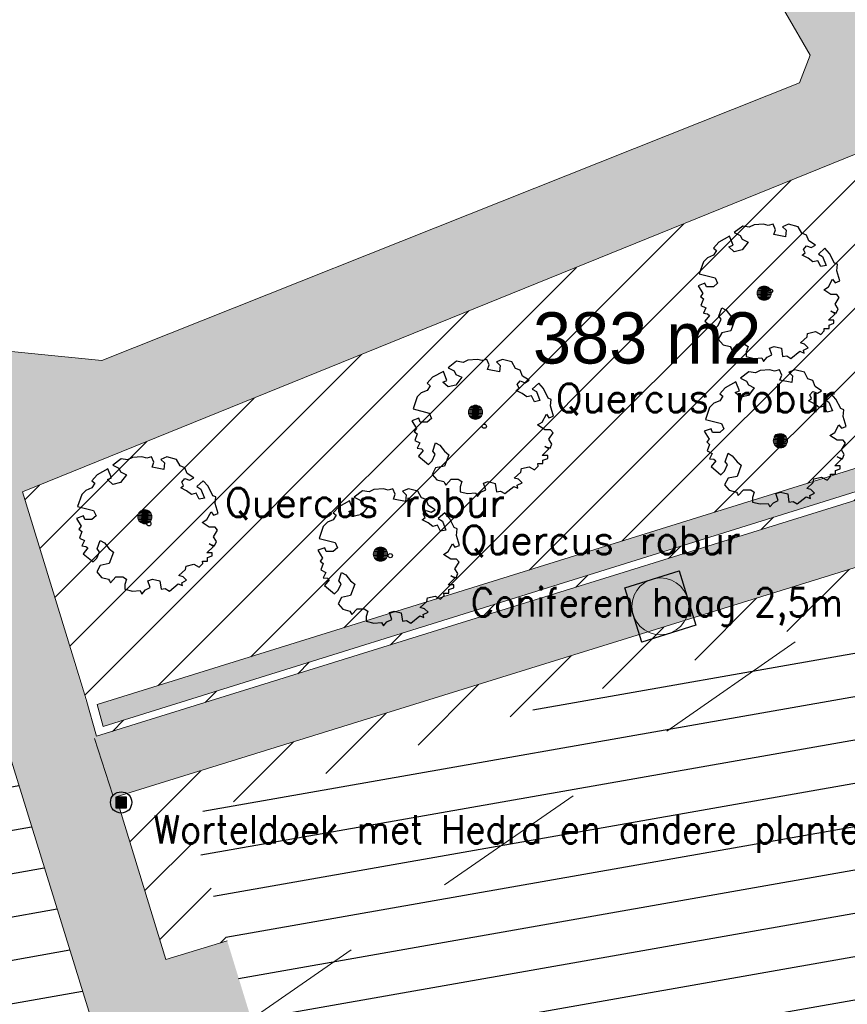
# Model space of a CAD drawing. Header units: metres. Extents: x 102852 to 107229, y 385458 to 392889.
# Tile 13 of 19: x 106797 to 106826, y 392699 to 392734. Entities that reach past the tile are written whole.
import ezdxf
from ezdxf.enums import TextEntityAlignment as Align

# ---------------------------------------------------------------- set-up
doc = ezdxf.new("R2010")
doc.units = ezdxf.units.M
doc.linetypes.add('KG-PERCEEL', pattern=[19, 5.5, -2, -2, 5.5, -2, -2])
for name, color, linetype, lineweight in [('0-BEPLANTING', 14, 'Continuous', 30), ('0-GRAS OM SPORTVELDEN', 2, 'Continuous', 30), ('0-TENNISBAAN', 160, 'Continuous', 30), ('0-VERHARDING', 5, 'Continuous', 30), ('_alg-maatvoering', 7, 'Continuous', 0), ('B-WE-GR-BOOM-S', 90, 'Continuous', 30), ('B-WE-GR-STRUIK-G', 90, 'Continuous', 13), ('B-WE-IE-MEUBILAIR_WEGMEUBILAIR-S', 7, 'Continuous', 30), ('B-WE-KG-GRENS_PERCEEL-GV', 150, 'KG-PERCEEL', 13), ('B-WE-RI-INSPECTIEPUT_ALGEMEEN-S', 7, 'Continuous', 30), ('B-WE-VH-KANTVERHARDING-G', 60, 'Continuous', 13), ('B-WE-VH-MATERIAALGRENS-G', 31, 'Continuous', 13), ('Bomen', 84, 'Continuous', 0), ('Boomsoort', 10, 'Continuous', 0), ('N-WE-IE-TERREINAFSCHEIDING_KUNSTMATIG_HEKWERK-G', 6, 'Continuous', 0), ('X-XX-AL-VERWIJZING-S', 7, 'Continuous', 30)]:
    doc.layers.add(name, color=color, linetype=linetype, lineweight=lineweight)
doc.styles.add('ISO 1 1000 T2 5 0', font='font_iso.shx', dxfattribs={"height": 2.5})
doc.styles.add('NLCS-ISO', font='NLCS-ISO.ttf')
doc.styles.add('NLCS-ISO-M200-T25', font='NLCS-ISO.ttf', dxfattribs={"height": 0.5})
doc.styles.add('Style-STANDARD', font='STANDARD.shx')
doc.styles.add('Style-txt', font='txt.shx')

# ---------------------------------------------------------------- blocks, each defined once
blk = doc.blocks.new('SIE-WEG_PAAL_VAST_6')
blk.add_hatch(color=256).paths.add_polyline_path([(-0.375, -0.374), (-0.375, 0.374), (0.373, 0.374), (0.373, -0.374)])
blk.add_circle((0, 0), 0.75)
blk.add_3dface([(0.373, 0.374), (-0.375, 0.374), (-0.375, -0.374), (0.373, -0.374)])
at = {"style": 'NLCS-ISO'}
blk.add_attdef('TYPE', (0, 0), '', height=1.75, dxfattribs=at)
blk = doc.blocks.new('B-SRI-PUT_VWA-SO')
at = {"lineweight": 0}
blk.add_circle((0, 0), 2, dxfattribs=at)
blk.add_3dface([(-2, 2), (2, 2), (2, -2), (-2, -2)])
blk.add_3dface([(2, -2), (2, 2), (-2, 2), (-2, -2)], dxfattribs=at)
blk = doc.blocks.new('SGR-BOOM_06_9')
at = {"linetype": 'Continuous', "flags": 128}
blk.add_lwpolyline([(2.698, 3.52), (2.53, 3.939), (2.197, 4.064), (1.945, 4.524), (1.273, 4.692), (0.855, 4.524), (1.108, 4.273), (1.064, 3.812), (0.228, 3.98), (0.352, 4.315), (0.184, 4.692), (-0.15, 4.609), (-0.486, 4.692), (-1.155, 4.65), (-1.491, 4.483), (-1.952, 4.565), (-2.539, 4.105), (-2.12, 3.896), (-1.994, 3.644), (-1.575, 3.435), (-1.994, 2.89), (-2.539, 2.766), (-2.915, 3.099), (-2.62, 3.217), (-2.873, 3.855), (-3.628, 3.435), (-4.004, 3.016), (-3.794, 2.848), (-4.004, 2.514), (-4.425, 2.346), (-4.717, 2.054), (-5.01, 1.214), (-3.88, 0.921), (-3.712, 0.544), (-4.004, 0.293), (-4.507, 0.293), (-4.602, 0.556), (-5.093, 0.376), (-4.758, -0.168), (-4.925, -0.377), (-4.717, -0.545), (-4.884, -1.006), (-4.532, -1.182), (-4.717, -1.551), (-4.424, -1.592), (-4.293, -1.707), (-4.619, -2.107), (-3.921, -2.682), (-3.668, -2.431), (-3.46, -1.97), (-3.627, -1.761), (-3.419, -1.174), (-3.124, -1.342), (-2.788, -1.761), (-2.496, -2.01), (-2.788, -2.808), (-3.419, -2.932), (-3.668, -3.394), (-3.333, -3.771), (-2.832, -3.897), (-2.769, -4.022), (-2.706, -4.148), (-2.328, -3.729), (-1.826, -3.729), (-1.575, -3.897), (-1.699, -4.273), (-1.699, -4.609), (-1.154, -4.736), (-0.61, -4.692), (-0.486, -4.945), (-0.233, -4.65), (0.101, -4.483), (-0.059, -4.007), (0.269, -3.896), (0.773, -4.023), (0.856, -4.609), (1.149, -4.565), (1.442, -4.736), (2.071, -4.232), (2.365, -4.356), (2.322, -4.147), (2.657, -3.98), (2.406, -3.728), (2.113, -3.644), (2.574, -3.226), (2.615, -2.975), (3.16, -2.848), (3.538, -3.058), (3.787, -2.807), (3.77, -2.633), (4.123, -2.633), (4.123, -2.387), (4.459, -2.263), (4.459, -2.054), (4.082, -2.054), (4.543, -1.591), (4.25, -1.425), (4.627, -1.55), (4.752, -1.257), (4.543, -0.921), (4.835, -0.461), (4.668, -0.252), (4.25, -0.252), (3.746, 0.085), (4.082, 0.294), (4.375, 0.838), (4.543, 0.589), (4.876, 0.713), (4.667, 1.425), (4.711, 1.886), (4.5, 1.97), (4.164, 2.64), (3.828, 3.013), (3.374, 2.604), (3.663, 2.431), (3.914, 1.802), (3.537, 1.718), (3.327, 2.136), (2.991, 2.054), (2.657, 2.305), (2.238, 2.514), (2.447, 2.682), (2.321, 2.932), (2.53, 3.184), (2.866, 3.059), (3.159, 3.227)], close=True, dxfattribs=at)
blk.add_circle((0, 0), 0.15)
at = {"style": 'NLCS-ISO-M200-T25'}
blk.add_attdef('TYPE', (0, 0), '', height=1.8, dxfattribs=at)
blk = doc.blocks.new('kadata_3')
at = {"layer": 'B-WE-KG-GRENS_PERCEEL-GV'}
blk.add_3dface([(106826.084, 392669.005), (106946.81, 392753.143), (106922.864, 392780.471), (106802.244, 392696.909)], dxfattribs=at)
blk = doc.blocks.new('MPOLYGON_93')
at = {"layer": 'Bomen', "flags": 128}
for points in [[(106822.611, 392724.335), (106822.567, 392724.312), (106822.845, 392724.312)], [(106822.657, 392724.349), (106822.611, 392724.335), (106822.802, 392724.335)], [(106822.611, 392724.335), (106822.802, 392724.335), (106822.845, 392724.312)], [(106822.706, 392724.354), (106822.657, 392724.349), (106822.755, 392724.349)], [(106822.657, 392724.349), (106822.755, 392724.349), (106822.802, 392724.335)], [(106822.461, 392724.153), (106822.456, 392724.104), (106822.956, 392724.104)], [(106822.456, 392724.104), (106822.461, 392724.055), (106822.951, 392724.055)], [(106822.456, 392724.104), (106822.956, 392724.104), (106822.951, 392724.055)], [(106822.475, 392724.2), (106822.461, 392724.153), (106822.951, 392724.153)], [(106822.461, 392724.153), (106822.951, 392724.153), (106822.956, 392724.104)], [(106822.461, 392724.055), (106822.475, 392724.008), (106822.937, 392724.008)], [(106822.461, 392724.055), (106822.951, 392724.055), (106822.937, 392724.008)], [(106822.498, 392724.243), (106822.475, 392724.2), (106822.937, 392724.2)], [(106822.475, 392724.2), (106822.937, 392724.2), (106822.951, 392724.153)], [(106822.475, 392724.008), (106822.498, 392723.965), (106822.914, 392723.965)], [(106822.475, 392724.008), (106822.937, 392724.008), (106822.914, 392723.965)], [(106822.529, 392724.281), (106822.498, 392724.243), (106822.914, 392724.243)], [(106822.498, 392724.243), (106822.914, 392724.243), (106822.937, 392724.2)], [(106822.567, 392724.312), (106822.529, 392724.281), (106822.883, 392724.281)], [(106822.529, 392724.281), (106822.883, 392724.281), (106822.914, 392724.243)], [(106822.567, 392724.312), (106822.845, 392724.312), (106822.883, 392724.281)], [(106822.498, 392723.965), (106822.529, 392723.927), (106822.883, 392723.927)], [(106822.498, 392723.965), (106822.914, 392723.965), (106822.883, 392723.927)], [(106822.529, 392723.927), (106822.567, 392723.896), (106822.845, 392723.896)], [(106822.529, 392723.927), (106822.883, 392723.927), (106822.845, 392723.896)], [(106822.567, 392723.896), (106822.611, 392723.873), (106822.802, 392723.873)], [(106822.567, 392723.896), (106822.845, 392723.896), (106822.802, 392723.873)], [(106822.611, 392723.873), (106822.657, 392723.859), (106822.755, 392723.859)], [(106822.611, 392723.873), (106822.802, 392723.873), (106822.755, 392723.859)], [(106822.657, 392723.859), (106822.755, 392723.859), (106822.706, 392723.854)]]:
    blk.add_lwpolyline(points, close=True, dxfattribs=at)
at = {"layer": 'Bomen', "color": 74, "true_color": 0x55aa00, "flags": 128}
for points in [[(106822.567, 392724.312), (106822.611, 392724.335)], [(106822.611, 392724.335), (106822.657, 392724.349)], [(106822.657, 392724.349), (106822.706, 392724.354)], [(106822.706, 392724.354), (106822.755, 392724.349)], [(106822.755, 392724.349), (106822.802, 392724.335)], [(106822.802, 392724.335), (106822.845, 392724.312)], [(106822.456, 392724.104), (106822.461, 392724.153)], [(106822.461, 392724.055), (106822.456, 392724.104)], [(106822.461, 392724.153), (106822.475, 392724.2)], [(106822.475, 392724.008), (106822.461, 392724.055)], [(106822.475, 392724.2), (106822.498, 392724.243)], [(106822.498, 392723.965), (106822.475, 392724.008)], [(106822.498, 392724.243), (106822.529, 392724.281)], [(106822.529, 392724.281), (106822.567, 392724.312)], [(106822.845, 392724.312), (106822.883, 392724.281)], [(106822.883, 392724.281), (106822.914, 392724.243)], [(106822.914, 392724.243), (106822.937, 392724.2)], [(106822.937, 392724.008), (106822.914, 392723.965)], [(106822.937, 392724.2), (106822.951, 392724.153)], [(106822.951, 392724.055), (106822.937, 392724.008)], [(106822.951, 392724.153), (106822.956, 392724.104)], [(106822.956, 392724.104), (106822.951, 392724.055)], [(106822.529, 392723.927), (106822.498, 392723.965)], [(106822.567, 392723.896), (106822.529, 392723.927)], [(106822.611, 392723.873), (106822.567, 392723.896)], [(106822.657, 392723.859), (106822.611, 392723.873)], [(106822.706, 392723.854), (106822.657, 392723.859)], [(106822.755, 392723.859), (106822.706, 392723.854)], [(106822.802, 392723.873), (106822.755, 392723.859)], [(106822.845, 392723.896), (106822.802, 392723.873)], [(106822.883, 392723.927), (106822.845, 392723.896)], [(106822.914, 392723.965), (106822.883, 392723.927)]]:
    blk.add_lwpolyline(points, dxfattribs=at)
at = {"layer": 'Bomen'}
for points in [[(106822.611, 392724.335), (106822.567, 392724.312), (106822.845, 392724.312)], [(106822.657, 392724.349), (106822.611, 392724.335), (106822.802, 392724.335)], [(106822.611, 392724.335), (106822.802, 392724.335), (106822.845, 392724.312)], [(106822.706, 392724.354), (106822.657, 392724.349), (106822.755, 392724.349)], [(106822.657, 392724.349), (106822.755, 392724.349), (106822.802, 392724.335)], [(106822.461, 392724.153), (106822.456, 392724.104), (106822.956, 392724.104)], [(106822.475, 392724.2), (106822.461, 392724.153), (106822.951, 392724.153)], [(106822.461, 392724.153), (106822.951, 392724.153), (106822.956, 392724.104)], [(106822.498, 392724.243), (106822.475, 392724.2), (106822.937, 392724.2)], [(106822.475, 392724.2), (106822.937, 392724.2), (106822.951, 392724.153)], [(106822.529, 392724.281), (106822.498, 392724.243), (106822.914, 392724.243)], [(106822.498, 392724.243), (106822.914, 392724.243), (106822.937, 392724.2)], [(106822.567, 392724.312), (106822.529, 392724.281), (106822.883, 392724.281)], [(106822.529, 392724.281), (106822.883, 392724.281), (106822.914, 392724.243)], [(106822.567, 392724.312), (106822.845, 392724.312), (106822.883, 392724.281)]]:
    blk.add_solid(points, dxfattribs=at)
at = {"layer": 'Bomen', "extrusion": (0, 0, -1)}
for points in [[(-106822.456, 392724.104), (-106822.461, 392724.055), (-106822.951, 392724.055)], [(-106822.456, 392724.104), (-106822.956, 392724.104), (-106822.951, 392724.055)], [(-106822.461, 392724.055), (-106822.475, 392724.008), (-106822.937, 392724.008)], [(-106822.461, 392724.055), (-106822.951, 392724.055), (-106822.937, 392724.008)], [(-106822.475, 392724.008), (-106822.498, 392723.965), (-106822.914, 392723.965)], [(-106822.475, 392724.008), (-106822.937, 392724.008), (-106822.914, 392723.965)], [(-106822.498, 392723.965), (-106822.529, 392723.927), (-106822.883, 392723.927)], [(-106822.498, 392723.965), (-106822.914, 392723.965), (-106822.883, 392723.927)], [(-106822.529, 392723.927), (-106822.567, 392723.896), (-106822.845, 392723.896)], [(-106822.529, 392723.927), (-106822.883, 392723.927), (-106822.845, 392723.896)], [(-106822.567, 392723.896), (-106822.611, 392723.873), (-106822.802, 392723.873)], [(-106822.567, 392723.896), (-106822.845, 392723.896), (-106822.802, 392723.873)], [(-106822.611, 392723.873), (-106822.657, 392723.859), (-106822.755, 392723.859)], [(-106822.611, 392723.873), (-106822.802, 392723.873), (-106822.755, 392723.859)], [(-106822.657, 392723.859), (-106822.755, 392723.859), (-106822.706, 392723.854)]]:
    blk.add_solid(points, dxfattribs=at)
blk = doc.blocks.new('MPOLYGON_190')
at = {"layer": 'Bomen', "flags": 128}
for points in [[(106823.182, 392719.145), (106823.139, 392719.122), (106823.416, 392719.122)], [(106823.229, 392719.159), (106823.182, 392719.145), (106823.373, 392719.145)], [(106823.182, 392719.145), (106823.373, 392719.145), (106823.416, 392719.122)], [(106823.278, 392719.164), (106823.229, 392719.159), (106823.326, 392719.159)], [(106823.229, 392719.159), (106823.326, 392719.159), (106823.373, 392719.145)], [(106823.032, 392718.963), (106823.028, 392718.914), (106823.528, 392718.914)], [(106823.028, 392718.914), (106823.032, 392718.865), (106823.523, 392718.865)], [(106823.028, 392718.914), (106823.528, 392718.914), (106823.523, 392718.865)], [(106823.047, 392719.01), (106823.032, 392718.963), (106823.523, 392718.963)], [(106823.032, 392718.963), (106823.523, 392718.963), (106823.528, 392718.914)], [(106823.032, 392718.865), (106823.047, 392718.818), (106823.509, 392718.818)], [(106823.032, 392718.865), (106823.523, 392718.865), (106823.509, 392718.818)], [(106823.07, 392719.053), (106823.047, 392719.01), (106823.509, 392719.01)], [(106823.047, 392719.01), (106823.509, 392719.01), (106823.523, 392718.963)], [(106823.047, 392718.818), (106823.07, 392718.775), (106823.485, 392718.775)], [(106823.047, 392718.818), (106823.509, 392718.818), (106823.485, 392718.775)], [(106823.101, 392719.091), (106823.07, 392719.053), (106823.485, 392719.053)], [(106823.07, 392719.053), (106823.485, 392719.053), (106823.509, 392719.01)], [(106823.139, 392719.122), (106823.101, 392719.091), (106823.454, 392719.091)], [(106823.101, 392719.091), (106823.454, 392719.091), (106823.485, 392719.053)], [(106823.139, 392719.122), (106823.416, 392719.122), (106823.454, 392719.091)], [(106823.07, 392718.775), (106823.101, 392718.737), (106823.454, 392718.737)], [(106823.07, 392718.775), (106823.485, 392718.775), (106823.454, 392718.737)], [(106823.101, 392718.737), (106823.139, 392718.706), (106823.416, 392718.706)], [(106823.101, 392718.737), (106823.454, 392718.737), (106823.416, 392718.706)], [(106823.139, 392718.706), (106823.182, 392718.683), (106823.373, 392718.683)], [(106823.139, 392718.706), (106823.416, 392718.706), (106823.373, 392718.683)], [(106823.182, 392718.683), (106823.229, 392718.669), (106823.326, 392718.669)], [(106823.182, 392718.683), (106823.373, 392718.683), (106823.326, 392718.669)], [(106823.229, 392718.669), (106823.326, 392718.669), (106823.278, 392718.664)]]:
    blk.add_lwpolyline(points, close=True, dxfattribs=at)
at = {"layer": 'Bomen', "color": 74, "true_color": 0x55aa00, "flags": 128}
for points in [[(106823.139, 392719.122), (106823.182, 392719.145)], [(106823.182, 392719.145), (106823.229, 392719.159)], [(106823.229, 392719.159), (106823.278, 392719.164)], [(106823.278, 392719.164), (106823.326, 392719.159)], [(106823.326, 392719.159), (106823.373, 392719.145)], [(106823.373, 392719.145), (106823.416, 392719.122)], [(106823.028, 392718.914), (106823.032, 392718.963)], [(106823.032, 392718.865), (106823.028, 392718.914)], [(106823.032, 392718.963), (106823.047, 392719.01)], [(106823.047, 392718.818), (106823.032, 392718.865)], [(106823.047, 392719.01), (106823.07, 392719.053)], [(106823.07, 392718.775), (106823.047, 392718.818)], [(106823.07, 392719.053), (106823.101, 392719.091)], [(106823.101, 392719.091), (106823.139, 392719.122)], [(106823.416, 392719.122), (106823.454, 392719.091)], [(106823.454, 392719.091), (106823.485, 392719.053)], [(106823.485, 392719.053), (106823.509, 392719.01)], [(106823.509, 392718.818), (106823.485, 392718.775)], [(106823.509, 392719.01), (106823.523, 392718.963)], [(106823.523, 392718.865), (106823.509, 392718.818)], [(106823.523, 392718.963), (106823.528, 392718.914)], [(106823.528, 392718.914), (106823.523, 392718.865)], [(106823.101, 392718.737), (106823.07, 392718.775)], [(106823.139, 392718.706), (106823.101, 392718.737)], [(106823.182, 392718.683), (106823.139, 392718.706)], [(106823.229, 392718.669), (106823.182, 392718.683)], [(106823.278, 392718.664), (106823.229, 392718.669)], [(106823.326, 392718.669), (106823.278, 392718.664)], [(106823.373, 392718.683), (106823.326, 392718.669)], [(106823.416, 392718.706), (106823.373, 392718.683)], [(106823.454, 392718.737), (106823.416, 392718.706)], [(106823.485, 392718.775), (106823.454, 392718.737)]]:
    blk.add_lwpolyline(points, dxfattribs=at)
at = {"layer": 'Bomen'}
for points in [[(106823.182, 392719.145), (106823.139, 392719.122), (106823.416, 392719.122)], [(106823.229, 392719.159), (106823.182, 392719.145), (106823.373, 392719.145)], [(106823.182, 392719.145), (106823.373, 392719.145), (106823.416, 392719.122)], [(106823.278, 392719.164), (106823.229, 392719.159), (106823.326, 392719.159)], [(106823.229, 392719.159), (106823.326, 392719.159), (106823.373, 392719.145)], [(106823.032, 392718.963), (106823.028, 392718.914), (106823.528, 392718.914)], [(106823.047, 392719.01), (106823.032, 392718.963), (106823.523, 392718.963)], [(106823.032, 392718.963), (106823.523, 392718.963), (106823.528, 392718.914)], [(106823.07, 392719.053), (106823.047, 392719.01), (106823.509, 392719.01)], [(106823.047, 392719.01), (106823.509, 392719.01), (106823.523, 392718.963)], [(106823.101, 392719.091), (106823.07, 392719.053), (106823.485, 392719.053)], [(106823.07, 392719.053), (106823.485, 392719.053), (106823.509, 392719.01)], [(106823.139, 392719.122), (106823.101, 392719.091), (106823.454, 392719.091)], [(106823.101, 392719.091), (106823.454, 392719.091), (106823.485, 392719.053)], [(106823.139, 392719.122), (106823.416, 392719.122), (106823.454, 392719.091)]]:
    blk.add_solid(points, dxfattribs=at)
at = {"layer": 'Bomen', "extrusion": (0, 0, -1)}
for points in [[(-106823.028, 392718.914), (-106823.032, 392718.865), (-106823.523, 392718.865)], [(-106823.028, 392718.914), (-106823.528, 392718.914), (-106823.523, 392718.865)], [(-106823.032, 392718.865), (-106823.047, 392718.818), (-106823.509, 392718.818)], [(-106823.032, 392718.865), (-106823.523, 392718.865), (-106823.509, 392718.818)], [(-106823.047, 392718.818), (-106823.07, 392718.775), (-106823.485, 392718.775)], [(-106823.047, 392718.818), (-106823.509, 392718.818), (-106823.485, 392718.775)], [(-106823.07, 392718.775), (-106823.101, 392718.737), (-106823.454, 392718.737)], [(-106823.07, 392718.775), (-106823.485, 392718.775), (-106823.454, 392718.737)], [(-106823.101, 392718.737), (-106823.139, 392718.706), (-106823.416, 392718.706)], [(-106823.101, 392718.737), (-106823.454, 392718.737), (-106823.416, 392718.706)], [(-106823.139, 392718.706), (-106823.182, 392718.683), (-106823.373, 392718.683)], [(-106823.139, 392718.706), (-106823.416, 392718.706), (-106823.373, 392718.683)], [(-106823.182, 392718.683), (-106823.229, 392718.669), (-106823.326, 392718.669)], [(-106823.182, 392718.683), (-106823.373, 392718.683), (-106823.326, 392718.669)], [(-106823.229, 392718.669), (-106823.326, 392718.669), (-106823.278, 392718.664)]]:
    blk.add_solid(points, dxfattribs=at)
blk = doc.blocks.new('MPOLYGON_191')
at = {"layer": 'Bomen', "flags": 128}
for points in [[(106812.315, 392719.968), (106812.311, 392719.919), (106812.811, 392719.919)], [(106812.311, 392719.919), (106812.315, 392719.87), (106812.806, 392719.87)], [(106812.311, 392719.919), (106812.811, 392719.919), (106812.806, 392719.87)], [(106812.33, 392720.014), (106812.315, 392719.968), (106812.806, 392719.968)], [(106812.315, 392719.968), (106812.806, 392719.968), (106812.811, 392719.919)], [(106812.315, 392719.87), (106812.33, 392719.823), (106812.792, 392719.823)], [(106812.315, 392719.87), (106812.806, 392719.87), (106812.792, 392719.823)], [(106812.353, 392720.058), (106812.33, 392720.014), (106812.792, 392720.014)], [(106812.33, 392720.014), (106812.792, 392720.014), (106812.806, 392719.968)], [(106812.384, 392720.096), (106812.353, 392720.058), (106812.768, 392720.058)], [(106812.353, 392720.058), (106812.768, 392720.058), (106812.792, 392720.014)], [(106812.422, 392720.127), (106812.384, 392720.096), (106812.737, 392720.096)], [(106812.384, 392720.096), (106812.737, 392720.096), (106812.768, 392720.058)], [(106812.465, 392720.15), (106812.422, 392720.127), (106812.7, 392720.127)], [(106812.422, 392720.127), (106812.7, 392720.127), (106812.737, 392720.096)], [(106812.512, 392720.164), (106812.465, 392720.15), (106812.656, 392720.15)], [(106812.465, 392720.15), (106812.656, 392720.15), (106812.7, 392720.127)], [(106812.561, 392720.169), (106812.512, 392720.164), (106812.609, 392720.164)], [(106812.512, 392720.164), (106812.609, 392720.164), (106812.656, 392720.15)], [(106812.33, 392719.823), (106812.353, 392719.78), (106812.768, 392719.78)], [(106812.33, 392719.823), (106812.792, 392719.823), (106812.768, 392719.78)], [(106812.353, 392719.78), (106812.384, 392719.742), (106812.737, 392719.742)], [(106812.353, 392719.78), (106812.768, 392719.78), (106812.737, 392719.742)], [(106812.384, 392719.742), (106812.422, 392719.711), (106812.7, 392719.711)], [(106812.384, 392719.742), (106812.737, 392719.742), (106812.7, 392719.711)], [(106812.422, 392719.711), (106812.465, 392719.688), (106812.656, 392719.688)], [(106812.422, 392719.711), (106812.7, 392719.711), (106812.656, 392719.688)], [(106812.465, 392719.688), (106812.512, 392719.674), (106812.609, 392719.674)], [(106812.465, 392719.688), (106812.656, 392719.688), (106812.609, 392719.674)], [(106812.512, 392719.674), (106812.609, 392719.674), (106812.561, 392719.669)]]:
    blk.add_lwpolyline(points, close=True, dxfattribs=at)
at = {"layer": 'Bomen', "color": 74, "true_color": 0x55aa00, "flags": 128}
for points in [[(106812.311, 392719.919), (106812.315, 392719.968)], [(106812.315, 392719.87), (106812.311, 392719.919)], [(106812.315, 392719.968), (106812.33, 392720.014)], [(106812.33, 392719.823), (106812.315, 392719.87)], [(106812.33, 392720.014), (106812.353, 392720.058)], [(106812.353, 392720.058), (106812.384, 392720.096)], [(106812.384, 392720.096), (106812.422, 392720.127)], [(106812.422, 392720.127), (106812.465, 392720.15)], [(106812.465, 392720.15), (106812.512, 392720.164)], [(106812.512, 392720.164), (106812.561, 392720.169)], [(106812.561, 392720.169), (106812.609, 392720.164)], [(106812.609, 392720.164), (106812.656, 392720.15)], [(106812.656, 392720.15), (106812.7, 392720.127)], [(106812.7, 392720.127), (106812.737, 392720.096)], [(106812.737, 392720.096), (106812.768, 392720.058)], [(106812.768, 392720.058), (106812.792, 392720.014)], [(106812.792, 392720.014), (106812.806, 392719.968)], [(106812.806, 392719.87), (106812.792, 392719.823)], [(106812.806, 392719.968), (106812.811, 392719.919)], [(106812.811, 392719.919), (106812.806, 392719.87)], [(106812.353, 392719.78), (106812.33, 392719.823)], [(106812.384, 392719.742), (106812.353, 392719.78)], [(106812.422, 392719.711), (106812.384, 392719.742)], [(106812.465, 392719.688), (106812.422, 392719.711)], [(106812.512, 392719.674), (106812.465, 392719.688)], [(106812.561, 392719.669), (106812.512, 392719.674)], [(106812.609, 392719.674), (106812.561, 392719.669)], [(106812.656, 392719.688), (106812.609, 392719.674)], [(106812.7, 392719.711), (106812.656, 392719.688)], [(106812.737, 392719.742), (106812.7, 392719.711)], [(106812.768, 392719.78), (106812.737, 392719.742)], [(106812.792, 392719.823), (106812.768, 392719.78)]]:
    blk.add_lwpolyline(points, dxfattribs=at)
at = {"layer": 'Bomen'}
for points in [[(106812.315, 392719.968), (106812.311, 392719.919), (106812.811, 392719.919)], [(106812.33, 392720.014), (106812.315, 392719.968), (106812.806, 392719.968)], [(106812.315, 392719.968), (106812.806, 392719.968), (106812.811, 392719.919)], [(106812.353, 392720.058), (106812.33, 392720.014), (106812.792, 392720.014)], [(106812.33, 392720.014), (106812.792, 392720.014), (106812.806, 392719.968)], [(106812.384, 392720.096), (106812.353, 392720.058), (106812.768, 392720.058)], [(106812.353, 392720.058), (106812.768, 392720.058), (106812.792, 392720.014)], [(106812.422, 392720.127), (106812.384, 392720.096), (106812.737, 392720.096)], [(106812.384, 392720.096), (106812.737, 392720.096), (106812.768, 392720.058)], [(106812.465, 392720.15), (106812.422, 392720.127), (106812.7, 392720.127)], [(106812.422, 392720.127), (106812.7, 392720.127), (106812.737, 392720.096)], [(106812.512, 392720.164), (106812.465, 392720.15), (106812.656, 392720.15)], [(106812.465, 392720.15), (106812.656, 392720.15), (106812.7, 392720.127)], [(106812.561, 392720.169), (106812.512, 392720.164), (106812.609, 392720.164)], [(106812.512, 392720.164), (106812.609, 392720.164), (106812.656, 392720.15)]]:
    blk.add_solid(points, dxfattribs=at)
at = {"layer": 'Bomen', "extrusion": (0, 0, -1)}
for points in [[(-106812.311, 392719.919), (-106812.315, 392719.87), (-106812.806, 392719.87)], [(-106812.311, 392719.919), (-106812.811, 392719.919), (-106812.806, 392719.87)], [(-106812.315, 392719.87), (-106812.33, 392719.823), (-106812.792, 392719.823)], [(-106812.315, 392719.87), (-106812.806, 392719.87), (-106812.792, 392719.823)], [(-106812.33, 392719.823), (-106812.353, 392719.78), (-106812.768, 392719.78)], [(-106812.33, 392719.823), (-106812.792, 392719.823), (-106812.768, 392719.78)], [(-106812.353, 392719.78), (-106812.384, 392719.742), (-106812.737, 392719.742)], [(-106812.353, 392719.78), (-106812.768, 392719.78), (-106812.737, 392719.742)], [(-106812.384, 392719.742), (-106812.422, 392719.711), (-106812.7, 392719.711)], [(-106812.384, 392719.742), (-106812.737, 392719.742), (-106812.7, 392719.711)], [(-106812.422, 392719.711), (-106812.465, 392719.688), (-106812.656, 392719.688)], [(-106812.422, 392719.711), (-106812.7, 392719.711), (-106812.656, 392719.688)], [(-106812.465, 392719.688), (-106812.512, 392719.674), (-106812.609, 392719.674)], [(-106812.465, 392719.688), (-106812.656, 392719.688), (-106812.609, 392719.674)], [(-106812.512, 392719.674), (-106812.609, 392719.674), (-106812.561, 392719.669)]]:
    blk.add_solid(points, dxfattribs=at)
blk = doc.blocks.new('MPOLYGON_192')
at = {"layer": 'Bomen', "flags": 128}
for points in [[(106800.725, 392716.385), (106800.702, 392716.342), (106801.164, 392716.342)], [(106800.756, 392716.423), (106800.725, 392716.385), (106801.141, 392716.385)], [(106800.725, 392716.385), (106801.141, 392716.385), (106801.164, 392716.342)], [(106800.794, 392716.454), (106800.756, 392716.423), (106801.11, 392716.423)], [(106800.756, 392716.423), (106801.11, 392716.423), (106801.141, 392716.385)], [(106800.837, 392716.477), (106800.794, 392716.454), (106801.072, 392716.454)], [(106800.794, 392716.454), (106801.072, 392716.454), (106801.11, 392716.423)], [(106800.884, 392716.491), (106800.837, 392716.477), (106801.029, 392716.477)], [(106800.837, 392716.477), (106801.029, 392716.477), (106801.072, 392716.454)], [(106800.933, 392716.496), (106800.884, 392716.491), (106800.982, 392716.491)], [(106800.884, 392716.491), (106800.982, 392716.491), (106801.029, 392716.477)], [(106800.688, 392716.295), (106800.683, 392716.246), (106801.183, 392716.246)], [(106800.683, 392716.246), (106800.688, 392716.197), (106801.178, 392716.197)], [(106800.683, 392716.246), (106801.183, 392716.246), (106801.178, 392716.197)], [(106800.702, 392716.342), (106800.688, 392716.295), (106801.178, 392716.295)], [(106800.688, 392716.295), (106801.178, 392716.295), (106801.183, 392716.246)], [(106800.688, 392716.197), (106800.702, 392716.151), (106801.164, 392716.151)], [(106800.688, 392716.197), (106801.178, 392716.197), (106801.164, 392716.151)], [(106800.702, 392716.342), (106801.164, 392716.342), (106801.178, 392716.295)], [(106800.702, 392716.151), (106800.725, 392716.107), (106801.141, 392716.107)], [(106800.702, 392716.151), (106801.164, 392716.151), (106801.141, 392716.107)], [(106800.725, 392716.107), (106800.756, 392716.069), (106801.11, 392716.069)], [(106800.725, 392716.107), (106801.141, 392716.107), (106801.11, 392716.069)], [(106800.756, 392716.069), (106800.794, 392716.038), (106801.072, 392716.038)], [(106800.756, 392716.069), (106801.11, 392716.069), (106801.072, 392716.038)], [(106800.794, 392716.038), (106800.837, 392716.015), (106801.029, 392716.015)], [(106800.794, 392716.038), (106801.072, 392716.038), (106801.029, 392716.015)], [(106800.837, 392716.015), (106800.884, 392716.001), (106800.982, 392716.001)], [(106800.837, 392716.015), (106801.029, 392716.015), (106800.982, 392716.001)], [(106800.884, 392716.001), (106800.982, 392716.001), (106800.933, 392715.996)]]:
    blk.add_lwpolyline(points, close=True, dxfattribs=at)
at = {"layer": 'Bomen', "color": 74, "true_color": 0x55aa00, "flags": 128}
for points in [[(106800.702, 392716.342), (106800.725, 392716.385)], [(106800.725, 392716.385), (106800.756, 392716.423)], [(106800.756, 392716.423), (106800.794, 392716.454)], [(106800.794, 392716.454), (106800.837, 392716.477)], [(106800.837, 392716.477), (106800.884, 392716.491)], [(106800.884, 392716.491), (106800.933, 392716.496)], [(106800.933, 392716.496), (106800.982, 392716.491)], [(106800.982, 392716.491), (106801.029, 392716.477)], [(106801.029, 392716.477), (106801.072, 392716.454)], [(106801.072, 392716.454), (106801.11, 392716.423)], [(106801.11, 392716.423), (106801.141, 392716.385)], [(106801.141, 392716.385), (106801.164, 392716.342)], [(106800.683, 392716.246), (106800.688, 392716.295)], [(106800.688, 392716.197), (106800.683, 392716.246)], [(106800.688, 392716.295), (106800.702, 392716.342)], [(106800.702, 392716.151), (106800.688, 392716.197)], [(106800.725, 392716.107), (106800.702, 392716.151)], [(106800.756, 392716.069), (106800.725, 392716.107)], [(106800.794, 392716.038), (106800.756, 392716.069)], [(106800.837, 392716.015), (106800.794, 392716.038)], [(106801.072, 392716.038), (106801.029, 392716.015)], [(106801.11, 392716.069), (106801.072, 392716.038)], [(106801.141, 392716.107), (106801.11, 392716.069)], [(106801.164, 392716.151), (106801.141, 392716.107)], [(106801.164, 392716.342), (106801.178, 392716.295)], [(106801.178, 392716.197), (106801.164, 392716.151)], [(106801.178, 392716.295), (106801.183, 392716.246)], [(106801.183, 392716.246), (106801.178, 392716.197)], [(106800.884, 392716.001), (106800.837, 392716.015)], [(106800.933, 392715.996), (106800.884, 392716.001)], [(106800.982, 392716.001), (106800.933, 392715.996)], [(106801.029, 392716.015), (106800.982, 392716.001)]]:
    blk.add_lwpolyline(points, dxfattribs=at)
at = {"layer": 'Bomen'}
for points in [[(106800.725, 392716.385), (106800.702, 392716.342), (106801.164, 392716.342)], [(106800.756, 392716.423), (106800.725, 392716.385), (106801.141, 392716.385)], [(106800.725, 392716.385), (106801.141, 392716.385), (106801.164, 392716.342)], [(106800.794, 392716.454), (106800.756, 392716.423), (106801.11, 392716.423)], [(106800.756, 392716.423), (106801.11, 392716.423), (106801.141, 392716.385)], [(106800.837, 392716.477), (106800.794, 392716.454), (106801.072, 392716.454)], [(106800.794, 392716.454), (106801.072, 392716.454), (106801.11, 392716.423)], [(106800.884, 392716.491), (106800.837, 392716.477), (106801.029, 392716.477)], [(106800.837, 392716.477), (106801.029, 392716.477), (106801.072, 392716.454)], [(106800.933, 392716.496), (106800.884, 392716.491), (106800.982, 392716.491)], [(106800.884, 392716.491), (106800.982, 392716.491), (106801.029, 392716.477)], [(106800.688, 392716.295), (106800.683, 392716.246), (106801.183, 392716.246)], [(106800.702, 392716.342), (106800.688, 392716.295), (106801.178, 392716.295)], [(106800.688, 392716.295), (106801.178, 392716.295), (106801.183, 392716.246)], [(106800.702, 392716.342), (106801.164, 392716.342), (106801.178, 392716.295)]]:
    blk.add_solid(points, dxfattribs=at)
at = {"layer": 'Bomen', "extrusion": (0, 0, -1)}
for points in [[(-106800.683, 392716.246), (-106800.688, 392716.197), (-106801.178, 392716.197)], [(-106800.683, 392716.246), (-106801.183, 392716.246), (-106801.178, 392716.197)], [(-106800.688, 392716.197), (-106800.702, 392716.151), (-106801.164, 392716.151)], [(-106800.688, 392716.197), (-106801.178, 392716.197), (-106801.164, 392716.151)], [(-106800.702, 392716.151), (-106800.725, 392716.107), (-106801.141, 392716.107)], [(-106800.702, 392716.151), (-106801.164, 392716.151), (-106801.141, 392716.107)], [(-106800.725, 392716.107), (-106800.756, 392716.069), (-106801.11, 392716.069)], [(-106800.725, 392716.107), (-106801.141, 392716.107), (-106801.11, 392716.069)], [(-106800.756, 392716.069), (-106800.794, 392716.038), (-106801.072, 392716.038)], [(-106800.756, 392716.069), (-106801.11, 392716.069), (-106801.072, 392716.038)], [(-106800.794, 392716.038), (-106800.837, 392716.015), (-106801.029, 392716.015)], [(-106800.794, 392716.038), (-106801.072, 392716.038), (-106801.029, 392716.015)], [(-106800.837, 392716.015), (-106800.884, 392716.001), (-106800.982, 392716.001)], [(-106800.837, 392716.015), (-106801.029, 392716.015), (-106800.982, 392716.001)], [(-106800.884, 392716.001), (-106800.982, 392716.001), (-106800.933, 392715.996)]]:
    blk.add_solid(points, dxfattribs=at)
blk = doc.blocks.new('MPOLYGON_214')
at = {"layer": 'Bomen', "flags": 128}
for points in [[(106808.986, 392715.025), (106808.972, 392714.978), (106809.462, 392714.978)], [(106809.009, 392715.068), (106808.986, 392715.025), (106809.448, 392715.025)], [(106808.986, 392715.025), (106809.448, 392715.025), (106809.462, 392714.978)], [(106809.04, 392715.106), (106809.009, 392715.068), (106809.425, 392715.068)], [(106809.009, 392715.068), (106809.425, 392715.068), (106809.448, 392715.025)], [(106809.078, 392715.137), (106809.04, 392715.106), (106809.394, 392715.106)], [(106809.04, 392715.106), (106809.394, 392715.106), (106809.425, 392715.068)], [(106809.121, 392715.16), (106809.078, 392715.137), (106809.356, 392715.137)], [(106809.078, 392715.137), (106809.356, 392715.137), (106809.394, 392715.106)], [(106809.168, 392715.175), (106809.121, 392715.16), (106809.313, 392715.16)], [(106809.121, 392715.16), (106809.313, 392715.16), (106809.356, 392715.137)], [(106809.217, 392715.179), (106809.168, 392715.175), (106809.266, 392715.175)], [(106809.168, 392715.175), (106809.266, 392715.175), (106809.313, 392715.16)], [(106808.972, 392714.978), (106808.967, 392714.929), (106809.467, 392714.929)], [(106808.967, 392714.929), (106808.972, 392714.881), (106809.462, 392714.881)], [(106808.967, 392714.929), (106809.467, 392714.929), (106809.462, 392714.881)], [(106808.972, 392714.978), (106809.462, 392714.978), (106809.467, 392714.929)], [(106808.972, 392714.881), (106808.986, 392714.834), (106809.448, 392714.834)], [(106808.972, 392714.881), (106809.462, 392714.881), (106809.448, 392714.834)], [(106808.986, 392714.834), (106809.009, 392714.79), (106809.425, 392714.79)], [(106808.986, 392714.834), (106809.448, 392714.834), (106809.425, 392714.79)], [(106809.009, 392714.79), (106809.04, 392714.753), (106809.394, 392714.753)], [(106809.009, 392714.79), (106809.425, 392714.79), (106809.394, 392714.753)], [(106809.04, 392714.753), (106809.078, 392714.721), (106809.356, 392714.721)], [(106809.04, 392714.753), (106809.394, 392714.753), (106809.356, 392714.721)], [(106809.078, 392714.721), (106809.121, 392714.698), (106809.313, 392714.698)], [(106809.078, 392714.721), (106809.356, 392714.721), (106809.313, 392714.698)], [(106809.121, 392714.698), (106809.168, 392714.684), (106809.266, 392714.684)], [(106809.121, 392714.698), (106809.313, 392714.698), (106809.266, 392714.684)], [(106809.168, 392714.684), (106809.266, 392714.684), (106809.217, 392714.679)]]:
    blk.add_lwpolyline(points, close=True, dxfattribs=at)
at = {"layer": 'Bomen', "color": 74, "true_color": 0x55aa00, "flags": 128}
for points in [[(106808.972, 392714.978), (106808.986, 392715.025)], [(106808.986, 392715.025), (106809.009, 392715.068)], [(106809.009, 392715.068), (106809.04, 392715.106)], [(106809.04, 392715.106), (106809.078, 392715.137)], [(106809.078, 392715.137), (106809.121, 392715.16)], [(106809.121, 392715.16), (106809.168, 392715.175)], [(106809.168, 392715.175), (106809.217, 392715.179)], [(106809.217, 392715.179), (106809.266, 392715.175)], [(106809.266, 392715.175), (106809.313, 392715.16)], [(106809.313, 392715.16), (106809.356, 392715.137)], [(106809.356, 392715.137), (106809.394, 392715.106)], [(106809.394, 392715.106), (106809.425, 392715.068)], [(106809.425, 392715.068), (106809.448, 392715.025)], [(106809.448, 392715.025), (106809.462, 392714.978)], [(106808.967, 392714.929), (106808.972, 392714.978)], [(106808.972, 392714.881), (106808.967, 392714.929)], [(106808.986, 392714.834), (106808.972, 392714.881)], [(106809.009, 392714.79), (106808.986, 392714.834)], [(106809.04, 392714.753), (106809.009, 392714.79)], [(106809.078, 392714.721), (106809.04, 392714.753)], [(106809.121, 392714.698), (106809.078, 392714.721)], [(106809.168, 392714.684), (106809.121, 392714.698)], [(106809.217, 392714.679), (106809.168, 392714.684)], [(106809.266, 392714.684), (106809.217, 392714.679)], [(106809.313, 392714.698), (106809.266, 392714.684)], [(106809.356, 392714.721), (106809.313, 392714.698)], [(106809.394, 392714.753), (106809.356, 392714.721)], [(106809.425, 392714.79), (106809.394, 392714.753)], [(106809.448, 392714.834), (106809.425, 392714.79)], [(106809.462, 392714.881), (106809.448, 392714.834)], [(106809.462, 392714.978), (106809.467, 392714.929)], [(106809.467, 392714.929), (106809.462, 392714.881)]]:
    blk.add_lwpolyline(points, dxfattribs=at)
at = {"layer": 'Bomen'}
for points in [[(106808.986, 392715.025), (106808.972, 392714.978), (106809.462, 392714.978)], [(106809.009, 392715.068), (106808.986, 392715.025), (106809.448, 392715.025)], [(106808.986, 392715.025), (106809.448, 392715.025), (106809.462, 392714.978)], [(106809.04, 392715.106), (106809.009, 392715.068), (106809.425, 392715.068)], [(106809.009, 392715.068), (106809.425, 392715.068), (106809.448, 392715.025)], [(106809.078, 392715.137), (106809.04, 392715.106), (106809.394, 392715.106)], [(106809.04, 392715.106), (106809.394, 392715.106), (106809.425, 392715.068)], [(106809.121, 392715.16), (106809.078, 392715.137), (106809.356, 392715.137)], [(106809.078, 392715.137), (106809.356, 392715.137), (106809.394, 392715.106)], [(106809.168, 392715.175), (106809.121, 392715.16), (106809.313, 392715.16)], [(106809.121, 392715.16), (106809.313, 392715.16), (106809.356, 392715.137)], [(106809.217, 392715.179), (106809.168, 392715.175), (106809.266, 392715.175)], [(106809.168, 392715.175), (106809.266, 392715.175), (106809.313, 392715.16)], [(106808.972, 392714.978), (106808.967, 392714.929), (106809.467, 392714.929)], [(106808.972, 392714.978), (106809.462, 392714.978), (106809.467, 392714.929)]]:
    blk.add_solid(points, dxfattribs=at)
at = {"layer": 'Bomen', "extrusion": (0, 0, -1)}
for points in [[(-106808.967, 392714.929), (-106808.972, 392714.881), (-106809.462, 392714.881)], [(-106808.967, 392714.929), (-106809.467, 392714.929), (-106809.462, 392714.881)], [(-106808.972, 392714.881), (-106808.986, 392714.834), (-106809.448, 392714.834)], [(-106808.972, 392714.881), (-106809.462, 392714.881), (-106809.448, 392714.834)], [(-106808.986, 392714.834), (-106809.009, 392714.79), (-106809.425, 392714.79)], [(-106808.986, 392714.834), (-106809.448, 392714.834), (-106809.425, 392714.79)], [(-106809.009, 392714.79), (-106809.04, 392714.753), (-106809.394, 392714.753)], [(-106809.009, 392714.79), (-106809.425, 392714.79), (-106809.394, 392714.753)], [(-106809.04, 392714.753), (-106809.078, 392714.721), (-106809.356, 392714.721)], [(-106809.04, 392714.753), (-106809.394, 392714.753), (-106809.356, 392714.721)], [(-106809.078, 392714.721), (-106809.121, 392714.698), (-106809.313, 392714.698)], [(-106809.078, 392714.721), (-106809.356, 392714.721), (-106809.313, 392714.698)], [(-106809.121, 392714.698), (-106809.168, 392714.684), (-106809.266, 392714.684)], [(-106809.121, 392714.698), (-106809.313, 392714.698), (-106809.266, 392714.684)], [(-106809.168, 392714.684), (-106809.266, 392714.684), (-106809.217, 392714.679)]]:
    blk.add_solid(points, dxfattribs=at)

msp = doc.modelspace()

# ---------------------------------------------------------------- hatches: boundary and pattern name
at = {"layer": '0-BEPLANTING'}
h = msp.add_hatch(dxfattribs=at)
h.set_pattern_fill('ANSI31', color=256, scale=0.1, pattern_type=2)
h.set_pattern_definition([(45, (-0.0001, 0.0005), (-1.122532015, 1.122532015), [])])
h.paths.add_polyline_path([(106802.479, 392705.739), (106835.264, 392715.823), (106837.837, 392707.349), (106837.911, 392707.1), (106839.343, 392707.566), (106837.665, 392713.124), (106836.189, 392717.648), (106799.924, 392706.393), (106801.677, 392700.681), (106803.829, 392701.342)])
at = {"layer": '0-GRAS OM SPORTVELDEN', "ltscale": 0.2}
h = msp.add_hatch(dxfattribs=at)
h.set_pattern_fill('ANSI31', color=256, scale=0.1, pattern_type=2)
h.set_pattern_definition([(45, (-0.0001, 0.0004), (-1.122532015, 1.122532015), [])])
h.paths.add_polyline_path([(106837.11, 392721.428), (106837.315, 392720.685), (106818.391, 392714.776), (106818.474, 392714.509), (106837.913, 392720.553), (106831.517, 392731.259), (106796.633, 392717.116), (106798.87, 392709.825), (106799.237, 392708.527), (106818.474, 392714.509), (106818.391, 392714.776), (106799.467, 392708.867), (106799.259, 392709.642)])
at = {"layer": '0-TENNISBAAN'}
h = msp.add_hatch(dxfattribs=at)
h.set_pattern_fill('HATCH', color=256, scale=0.1, style=0, pattern_type=2)
h.set_pattern_definition([(10, (106782.1456, 392704.2618), (-0.26047, 1.47721), [])])
h.paths.add_polyline_path([(106768.221, 392674.084), (106803.307, 392684.856), (106793.102, 392717.771), (106758.003, 392706.919)])
h = msp.add_hatch(dxfattribs=at)
h.set_pattern_fill('HATCH', color=256, scale=0.1, style=0, pattern_type=2)
h.set_pattern_definition([(10, (106816.6631, 392699.1656), (-0.26047, 1.47721), [])])
h.paths.add_polyline_path([(106835.264, 392715.823), (106802.479, 392705.739), (106813.069, 392671.113), (106845.813, 392681.223)])
at = {"layer": '0-VERHARDING', "true_color": 0x939598}
msp.add_hatch(color=252, dxfattribs=at).paths.add_polyline_path([(106756.216, 392710.395), (106757.087, 392707.359), (106792.909, 392718.492), (106792.909, 392718.492), (106796.633, 392717.116), (106831.517, 392731.259), (106833.518, 392732.035), (106833.497, 392732.069), (106835.282, 392732.719), (106835.282, 392732.719), (106837.247, 392733.506), (106835.615, 392736.13), (106825.674, 392749.381), (106820.52, 392745.664), (106820.52, 392745.665), (106824.769, 392738.731), (106821.773, 392736.895), (106824.328, 392732.469), (106823.945, 392731.502), (106815.789, 392728.256), (106799.421, 392721.742), (106794.463, 392722.227)])
at = {"layer": '0-VERHARDING', "true_color": 0x136734}
h = msp.add_hatch(color=116, dxfattribs=at)
h.paths.add_polyline_path([(106799.467, 392708.867), (106799.259, 392709.642), (106837.11, 392721.428), (106837.315, 392720.685)])
h.paths.add_polyline_path([(106812.946, 392669.695), (106812.831, 392670.318), (106846.065, 392680.58), (106846.184, 392680.304)])
at = {"layer": '0-VERHARDING', "true_color": 0x939598, "extrusion": (0, 0, -1)}
msp.add_hatch(color=252, dxfattribs=at).paths.add_polyline_path([(-106770.902, 392659.739), (-106775.78, 392663.341), (-106785.081, 392670.242), (-106786.184, 392671.089), (-106800.427, 392681.515), (-106810.309, 392668.164), (-106812.756, 392668.911), (-106812.808, 392668.976), (-106812.324, 392670.862), (-106813.069, 392671.113), (-106808.211, 392686.866), (-106807.324, 392689.953), (-106803.829, 392701.342), (-106801.677, 392700.681), (-106799.924, 392706.393), (-106836.189, 392717.648), (-106836.252, 392717.755), (-106839.018, 392718.653), (-106837.913, 392720.553), (-106799.237, 392708.527), (-106796.633, 392717.116), (-106792.909, 392718.492), (-106793.102, 392717.771), (-106803.307, 392684.856), (-106768.221, 392674.084)])

# ---------------------------------------------------------------- linework, layer by layer
at = {"layer": 'B-WE-GR-STRUIK-G'}
msp.add_3dface([(106837.11, 392721.428), (106799.259, 392709.642), (106799.467, 392708.867), (106837.315, 392720.685)], dxfattribs=at)
at = {"layer": 'B-WE-VH-KANTVERHARDING-G', "flags": 128}
for points in [[(106821.762, 392736.914), (106824.328, 392732.469), (106823.945, 392731.502), (106815.789, 392728.256)], [(106798.87, 392709.825), (106796.633, 392717.116), (106831.517, 392731.259)], [(106799.237, 392708.527), (106837.913, 392720.553), (106831.517, 392731.259)], [(106815.789, 392728.256), (106799.421, 392721.742), (106794.463, 392722.227)], [(106799.921, 392706.399), (106836.189, 392717.648), (106837.665, 392713.118)], [(106798.87, 392709.825), (106799.237, 392708.527)], [(106799.921, 392706.399), (106799.924, 392706.393)], [(106799.924, 392706.393), (106801.677, 392700.681), (106803.829, 392701.342)]]:
    msp.add_lwpolyline(points, dxfattribs=at)
at = {"layer": 'B-WE-VH-MATERIAALGRENS-G', "flags": 128}
msp.add_lwpolyline([(106799.168, 392708.452), (106799.809, 392706.463)], dxfattribs=at)
at = {"layer": 'N-WE-IE-TERREINAFSCHEIDING_KUNSTMATIG_HEKWERK-G'}
msp.add_3dface([(106768.221, 392674.084), (106803.307, 392684.856), (106793.102, 392717.771), (106758.003, 392706.919)], dxfattribs=at)

# ---------------------------------------------------------------- block references
at = {"layer": 'B-WE-GR-BOOM-S', "xscale": 0.5, "yscale": 0.5, "zscale": 0.5, "rotation": 360}
for p in [(106822.928, 392724.179), (106812.867, 392719.429), (106823.149, 392719.062), (106801.075, 392716.001), (106809.563, 392714.878)]:
    msp.add_blockref('SGR-BOOM_06_9', p, dxfattribs=at)
at = {"layer": 'B-WE-IE-MEUBILAIR_WEGMEUBILAIR-S', "xscale": 0.5, "yscale": 0.5, "zscale": 0.5, "rotation": 360}
msp.add_blockref('SIE-WEG_PAAL_VAST_6', (106800.102, 392706.202), dxfattribs=at)
at = {"layer": 'B-WE-RI-INSPECTIEPUT_ALGEMEEN-S', "xscale": 0.5, "yscale": 0.5, "zscale": 0.5, "rotation": 17.3339152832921}
for p in [(106819.058, 392713.094), (106819.058, 392713.094, 0.134)]:
    msp.add_blockref('B-SRI-PUT_VWA-SO', p, dxfattribs=at)
at = {"layer": 'Bomen', "rotation": 360}
for name in ['MPOLYGON_93', 'MPOLYGON_191', 'MPOLYGON_190', 'MPOLYGON_192', 'MPOLYGON_214']:
    msp.add_blockref(name, (0, 0, 0.134), dxfattribs=at)
at = {"layer": 'X-XX-AL-VERWIJZING-S', "rotation": 360}
msp.add_blockref('kadata_3', (0, 0), dxfattribs=at)

# ---------------------------------------------------------------- texts
at = {"insert": (106814.58, 392723.432), "char_height": 1.8, "width": 34.45304, "attachment_point": 1, "style": 'ISO 1 1000 T2 5 0'}
msp.add_mtext('383 m2', dxfattribs=at)
at = {"layer": '_alg-maatvoering', "style": 'Style-STANDARD'}
for s, p in [('Coniferen haag 2,5m hoog', (106812.4, 392713.74)), ('Worteldoek met Hedra en andere planten', (106801.238, 392705.761))]:
    msp.add_text(s, height=1, dxfattribs=at).set_placement(p, align=Align.TOP_LEFT)
at = {"layer": 'Boomsoort', "color": 7, "style": 'Style-txt'}
for p in [(106825.227, 392719.919, 0.134), (106813.6, 392716.246, 0.134), (106821.884, 392714.929, 0.134)]:
    msp.add_text('Quercus robur', height=1, dxfattribs=at).set_placement(p, align=Align.RIGHT)

doc.saveas('drawing.dxf')
